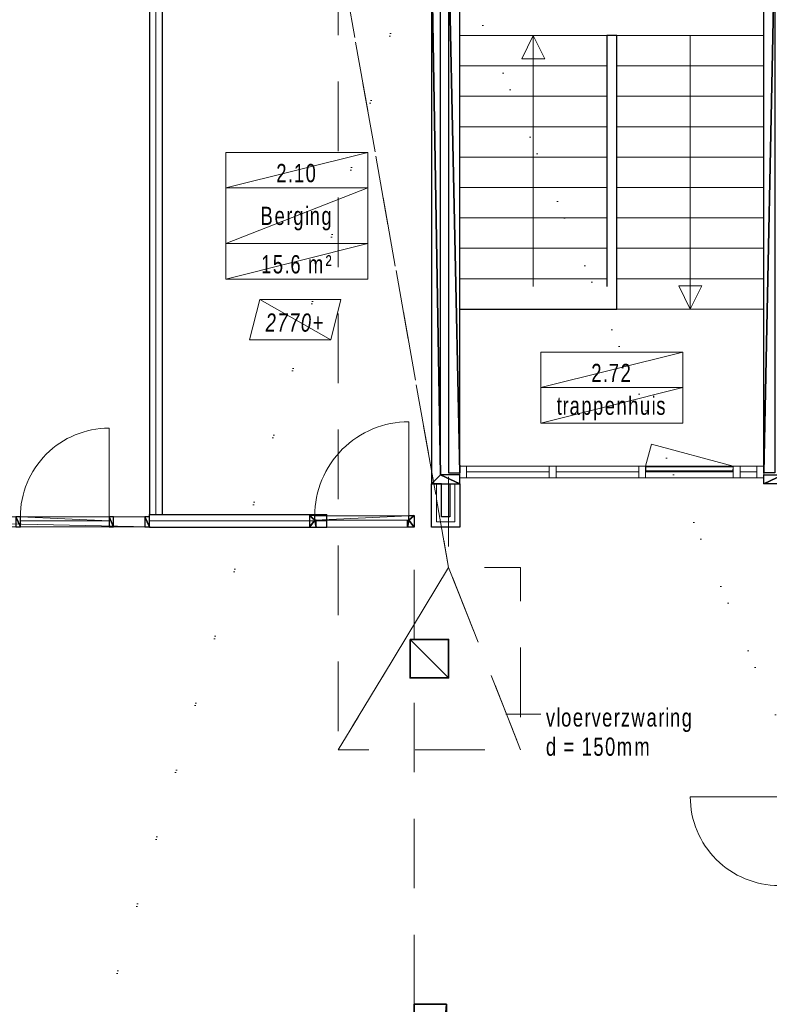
# Model space of a CAD drawing. Header units: millimetres. Extents: x -437 to 139813, y -473 to 90544.
# Tile 127 of 149: x 45269 to 52668, y 74934 to 84650. Entities that reach past the tile are written whole.
import ezdxf

# ---------------------------------------------------------------- set-up
doc = ezdxf.new("R2010")
doc.units = ezdxf.units.MM
doc.linetypes.add('DGN Style 1', pattern=[688.000884, 1.14476, -686.856124])
doc.linetypes.add('DGN Style 2', pattern=[1144.760206, 686.856124, -457.904082])
for name, color, linetype, lineweight in [('010 Maatvoering', 253, 'Continuous', 13), ('059 Kader (tekening)', 253, 'Continuous', 13), ('19012-DO-laag 02 - 004 Ruimtenummers', 253, 'Continuous', 13), ('19012-DO-laag 02 - 004a ruimtenr+plafond hoogte', 253, 'Continuous', 13), ('19012-DO-laag 02 - 004b ruimtenr + m²', 253, 'Continuous', 13), ('19012-DO-laag 02 - 032 Ramen - Deuren binnen', 253, 'Continuous', 13), ('19012-DO-laag 02 - 045 Plafondafwerking', 253, 'Continuous', 13)]:
    doc.layers.add(name, color=color, linetype=linetype, lineweight=lineweight)
doc.layers.add('Xref', color=253, linetype='Continuous')
doc.styles.add('Arial 1.8 mm', font='arial.ttf', dxfattribs={"width": 0.722222, "height": 1.8})
doc.styles.add('Style-Arial', font='arial.ttf')
doc.linetypes.add('isolatie(deken)', pattern='A,-0.5,[24,dgnlstyle-ags_linetypes_v8.shx,S=0.009524,R=0,X=0,Y=0],-0.5', length=1)
doc.dimstyles.new('Arial 2.5', dxfattribs={"dimscale": 100, "dimtxt": 2.5, "dimasz": 2.5, "dimexe": 1.5, "dimexo": 0.0625, "dimgap": 1.25, "dimtad": 1, "dimdec": 0, "dimzin": 11, "dimdsep": 46, "dimtxsty": 'Style-Arial', "dimblk": 'b1_1.0', "dimcen": 0.09, "dimclrd": 256, "dimclrt": 256, "dimadec": 4, "dimazin": 3, "dimtfac": 1, "dimtdec": 0, "dimtofl": 0, "dimtmove": 0, "dimatfit": 1, "dimldrblk": 'b1_1.0', "dimfxl": 1.5, "dimfxlon": 1, "dimfrac": 2, "dimtolj": 1, "dimtzin": 11, "dimlwd": 13, "dimarcsym": 0})

# ---------------------------------------------------------------- blocks, each defined once
blk = doc.blocks.new('AE1')
at = {"layer": '059 Kader (tekening)', "color": 12, "linetype": 'Continuous', "lineweight": 13}
mesh = blk.add_polyface(dxfattribs=at)
corners = [(0, 0), (1399, 0), (1399, 841), (0, 841)]
mesh.append_faces([[corners[k] for k in face] for face in [(3, 1, 2)]], dxfattribs={"vtx0": -1, "color": 12})
mesh.append_faces([[corners[k] for k in face] for face in [(3, 0, 1)]], dxfattribs={"vtx2": -1, "color": 12})
at = {"layer": '059 Kader (tekening)', "color": 12, "linetype": 'Continuous', "lineweight": 35}
mesh = blk.add_polyface(dxfattribs=at)
corners = [(10, 10), (1389, 10), (1389, 831), (10, 831)]
mesh.append_faces([[corners[k] for k in face] for face in [(0, 2, 3)]], dxfattribs={"vtx0": -1, "color": 12})
mesh.append_faces([[corners[k] for k in face] for face in [(1, 2, 0)]], dxfattribs={"vtx1": -1, "color": 12})
blk = doc.blocks.new('*U87')
at = {"layer": '19012-DO-laag 02 - 032 Ramen - Deuren binnen', "flags": 128}
blk.add_lwpolyline([(1968.8, -387.45), (1968.8, 487.55, 0.4142136), (1093.8, -387.45)], format="xyb", dxfattribs=at)
at = {"layer": '19012-DO-laag 02 - 032 Ramen - Deuren binnen', "linetype": 'Continuous', "lineweight": 25}
mesh = blk.add_polyface(dxfattribs=at)
corners = [(-2368.7, -487.45), (-2323.7, -487.45), (-2323.7, -387.45), (-2368.7, -387.45)]
mesh.append_faces([[corners[k] for k in face] for face in [(3, 1, 2)]], dxfattribs={"vtx0": -1})
mesh.append_faces([[corners[k] for k in face] for face in [(3, 0, 1)]], dxfattribs={"vtx2": -1})
at = {"layer": '19012-DO-laag 02 - 032 Ramen - Deuren binnen'}
mesh = blk.add_polyface(dxfattribs=at)
corners = [(-2368.7, -487.45), (2368.8, -487.45), (2368.8, -387.45), (-2368.7, -387.45)]
mesh.append_faces([[corners[k] for k in face] for face in [(3, 1, 2)]], dxfattribs={"vtx0": -1})
mesh.append_faces([[corners[k] for k in face] for face in [(3, 0, 1)]], dxfattribs={"vtx2": -1})
at = {"layer": '19012-DO-laag 02 - 032 Ramen - Deuren binnen', "lineweight": 25}
mesh = blk.add_polyface(dxfattribs=at)
corners = [(-1631.2, -487.45), (-1606.2, -487.45), (-1606.2, -387.45), (-1631.2, -387.45)]
mesh.append_faces([[corners[k] for k in face] for face in [(3, 1, 2)]], dxfattribs={"vtx0": -1})
mesh.append_faces([[corners[k] for k in face] for face in [(3, 0, 1)]], dxfattribs={"vtx2": -1})
mesh = blk.add_polyface(dxfattribs=at)
corners = [(-731.2, -487.45), (-706.2, -487.45), (-706.2, -387.45), (-731.2, -387.45)]
mesh.append_faces([[corners[k] for k in face] for face in [(3, 1, 2)]], dxfattribs={"vtx0": -1})
mesh.append_faces([[corners[k] for k in face] for face in [(3, 0, 1)]], dxfattribs={"vtx2": -1})
mesh = blk.add_polyface(dxfattribs=at)
corners = [(168.8, -487.45), (193.8, -487.45), (193.8, -387.45), (168.8, -387.45)]
mesh.append_faces([[corners[k] for k in face] for face in [(3, 1, 2)]], dxfattribs={"vtx0": -1})
mesh.append_faces([[corners[k] for k in face] for face in [(3, 0, 1)]], dxfattribs={"vtx2": -1})
at = {"layer": '19012-DO-laag 02 - 032 Ramen - Deuren binnen', "linetype": 'Continuous', "lineweight": 25}
mesh = blk.add_polyface(dxfattribs=at)
corners = [(1048.8, -487.45), (1093.8, -487.45), (1093.8, -387.45), (1048.8, -387.45)]
mesh.append_faces([[corners[k] for k in face] for face in [(3, 1, 2)]], dxfattribs={"vtx0": -1})
mesh.append_faces([[corners[k] for k in face] for face in [(3, 0, 1)]], dxfattribs={"vtx2": -1})
at = {"layer": '19012-DO-laag 02 - 032 Ramen - Deuren binnen'}
mesh = blk.add_polyface(dxfattribs=at)
corners = [(1093.8, -427.45), (1968.8, -427.45), (1968.8, -387.45), (1093.8, -387.45)]
mesh.append_faces([[corners[k] for k in face] for face in [(3, 1, 2)]], dxfattribs={"vtx0": -1})
mesh.append_faces([[corners[k] for k in face] for face in [(3, 0, 1)]], dxfattribs={"vtx2": -1})
at = {"layer": '19012-DO-laag 02 - 032 Ramen - Deuren binnen', "linetype": 'Continuous', "lineweight": 25}
mesh = blk.add_polyface(dxfattribs=at)
corners = [(1968.8, -487.45), (2013.8, -487.45), (2013.8, -387.45), (1968.8, -387.45)]
mesh.append_faces([[corners[k] for k in face] for face in [(3, 1, 2)]], dxfattribs={"vtx0": -1})
mesh.append_faces([[corners[k] for k in face] for face in [(3, 0, 1)]], dxfattribs={"vtx2": -1})
mesh = blk.add_polyface(dxfattribs=at)
corners = [(2323.8, -487.45), (2368.8, -487.45), (2368.8, -387.45), (2323.8, -387.45)]
mesh.append_faces([[corners[k] for k in face] for face in [(3, 1, 2)]], dxfattribs={"vtx0": -1})
mesh.append_faces([[corners[k] for k in face] for face in [(3, 0, 1)]], dxfattribs={"vtx2": -1})
blk = doc.blocks.new('ho-bi-ko-930')
at = {"layer": '19012-DO-laag 02 - 032 Ramen - Deuren binnen', "color": 143, "linetype": 'Continuous', "lineweight": 13}
blk.add_line((67, -114), (967, -114), dxfattribs=at)
at = {"layer": '19012-DO-laag 02 - 032 Ramen - Deuren binnen', "color": 143, "linetype": 'Continuous', "lineweight": 13, "extrusion": (0, 0, -1), "flags": 128}
blk.add_lwpolyline([(-52, -5), (-52, 925, 0.414214), (-982, -5)], format="xyb", dxfattribs=at)
at = {"layer": '19012-DO-laag 02 - 032 Ramen - Deuren binnen', "color": 143, "linetype": 'Continuous', "lineweight": 25}
mesh = blk.add_polyface(dxfattribs=at)
corners = [(0, 0), (0, -114), (67, -114), (67, -45), (52, -45), (52, 0)]
mesh.append_faces([[corners[k] for k in face] for face in [(0, 4, 5)]], dxfattribs={"vtx0": -1, "color": 143})
mesh.append_faces([[corners[k] for k in face] for face in [(2, 4, 1), (1, 4, 0)]], dxfattribs={"vtx0": -1, "vtx1": -1, "color": 143})
mesh.append_faces([[corners[k] for k in face] for face in [(3, 4, 2)]], dxfattribs={"vtx1": -1, "color": 143})
mesh = blk.add_polyface(dxfattribs=at)
corners = [(1034, 0), (1034, -114), (967, -114), (967, -45), (982, -45), (982, 0)]
mesh.append_faces([[corners[k] for k in face] for face in [(0, 4, 5)]], dxfattribs={"vtx0": -1, "color": 143})
mesh.append_faces([[corners[k] for k in face] for face in [(2, 4, 1), (1, 4, 0)]], dxfattribs={"vtx0": -1, "vtx1": -1, "color": 143})
mesh.append_faces([[corners[k] for k in face] for face in [(3, 4, 2)]], dxfattribs={"vtx1": -1, "color": 143})
at = {"layer": '19012-DO-laag 02 - 032 Ramen - Deuren binnen', "color": 143, "linetype": 'Continuous', "lineweight": 13}
mesh = blk.add_polyface(dxfattribs=at)
corners = [(52, -45), (982, -45), (982, -5), (52, -5)]
mesh.append_faces([[corners[k] for k in face] for face in [(3, 1, 2)]], dxfattribs={"vtx0": -1, "color": 143})
mesh.append_faces([[corners[k] for k in face] for face in [(3, 0, 1)]], dxfattribs={"vtx2": -1, "color": 143})
blk = doc.blocks.new('*U95')
at = {"layer": '19012-DO-laag 02 - 032 Ramen - Deuren binnen', "flags": 128}
blk.add_lwpolyline([(387.55, 3162.55, -0.4142136), (-487.45, 4037.55), (387.55, 4037.55)], format="xyb", dxfattribs=at)
at = {"layer": '19012-DO-laag 02 - 032 Ramen - Deuren binnen'}
mesh = blk.add_polyface(dxfattribs=at)
corners = [(487.55, -4629.95), (387.55, -4629.95), (387.55, 4630.05), (487.55, 4630.05)]
mesh.append_faces([[corners[k] for k in face] for face in [(3, 1, 2)]], dxfattribs={"vtx0": -1})
mesh.append_faces([[corners[k] for k in face] for face in [(3, 0, 1)]], dxfattribs={"vtx2": -1})
at = {"layer": '19012-DO-laag 02 - 032 Ramen - Deuren binnen', "lineweight": 25}
mesh = blk.add_polyface(dxfattribs=at)
corners = [(387.55, 4630.05), (487.55, 4630.05), (487.55, 4585.05), (387.55, 4585.05)]
mesh.append_faces([[corners[k] for k in face] for face in [(3, 1, 2)]], dxfattribs={"vtx0": -1})
mesh.append_faces([[corners[k] for k in face] for face in [(3, 0, 1)]], dxfattribs={"vtx2": -1})
mesh = blk.add_polyface(dxfattribs=at)
corners = [(387.55, 4082.55), (487.55, 4082.55), (487.55, 4037.55), (387.55, 4037.55)]
mesh.append_faces([[corners[k] for k in face] for face in [(3, 1, 2)]], dxfattribs={"vtx0": -1})
mesh.append_faces([[corners[k] for k in face] for face in [(3, 0, 1)]], dxfattribs={"vtx2": -1})
at = {"layer": '19012-DO-laag 02 - 032 Ramen - Deuren binnen'}
mesh = blk.add_polyface(dxfattribs=at)
corners = [(387.55, 3162.55), (427.55, 3162.55), (427.55, 4037.55), (387.55, 4037.55)]
mesh.append_faces([[corners[k] for k in face] for face in [(3, 1, 2)]], dxfattribs={"vtx0": -1})
mesh.append_faces([[corners[k] for k in face] for face in [(3, 0, 1)]], dxfattribs={"vtx2": -1})
at = {"layer": '19012-DO-laag 02 - 032 Ramen - Deuren binnen', "lineweight": 25}
mesh = blk.add_polyface(dxfattribs=at)
corners = [(387.55, 3162.55), (487.55, 3162.55), (487.55, 3117.55), (387.55, 3117.55)]
mesh.append_faces([[corners[k] for k in face] for face in [(3, 1, 2)]], dxfattribs={"vtx0": -1})
mesh.append_faces([[corners[k] for k in face] for face in [(3, 0, 1)]], dxfattribs={"vtx2": -1})
mesh = blk.add_polyface(dxfattribs=at)
corners = [(387.55, 2237.55), (487.55, 2237.55), (487.55, 2262.55), (387.55, 2262.55)]
mesh.append_faces([[corners[k] for k in face] for face in [(3, 1, 2)]], dxfattribs={"vtx0": -1})
mesh.append_faces([[corners[k] for k in face] for face in [(3, 0, 1)]], dxfattribs={"vtx2": -1})
mesh = blk.add_polyface(dxfattribs=at)
corners = [(387.55, 1337.55), (487.55, 1337.55), (487.55, 1362.55), (387.55, 1362.55)]
mesh.append_faces([[corners[k] for k in face] for face in [(3, 1, 2)]], dxfattribs={"vtx0": -1})
mesh.append_faces([[corners[k] for k in face] for face in [(3, 0, 1)]], dxfattribs={"vtx2": -1})
mesh = blk.add_polyface(dxfattribs=at)
corners = [(387.55, 437.55), (487.55, 437.55), (487.55, 462.55), (387.55, 462.55)]
mesh.append_faces([[corners[k] for k in face] for face in [(3, 1, 2)]], dxfattribs={"vtx0": -1})
mesh.append_faces([[corners[k] for k in face] for face in [(3, 0, 1)]], dxfattribs={"vtx2": -1})
mesh = blk.add_polyface(dxfattribs=at)
corners = [(387.55, -462.45), (487.55, -462.45), (487.55, -437.45), (387.55, -437.45)]
mesh.append_faces([[corners[k] for k in face] for face in [(3, 1, 2)]], dxfattribs={"vtx0": -1})
mesh.append_faces([[corners[k] for k in face] for face in [(3, 0, 1)]], dxfattribs={"vtx2": -1})
mesh = blk.add_polyface(dxfattribs=at)
corners = [(387.55, -1362.45), (487.55, -1362.45), (487.55, -1337.45), (387.55, -1337.45)]
mesh.append_faces([[corners[k] for k in face] for face in [(3, 1, 2)]], dxfattribs={"vtx0": -1})
mesh.append_faces([[corners[k] for k in face] for face in [(3, 0, 1)]], dxfattribs={"vtx2": -1})
mesh = blk.add_polyface(dxfattribs=at)
corners = [(387.55, -2262.45), (487.55, -2262.45), (487.55, -2237.45), (387.55, -2237.45)]
mesh.append_faces([[corners[k] for k in face] for face in [(3, 1, 2)]], dxfattribs={"vtx0": -1})
mesh.append_faces([[corners[k] for k in face] for face in [(3, 0, 1)]], dxfattribs={"vtx2": -1})
mesh = blk.add_polyface(dxfattribs=at)
corners = [(387.55, -3162.45), (487.55, -3162.45), (487.55, -3137.45), (387.55, -3137.45)]
mesh.append_faces([[corners[k] for k in face] for face in [(3, 1, 2)]], dxfattribs={"vtx0": -1})
mesh.append_faces([[corners[k] for k in face] for face in [(3, 0, 1)]], dxfattribs={"vtx2": -1})
mesh = blk.add_polyface(dxfattribs=at)
corners = [(387.55, -4062.45), (487.55, -4062.45), (487.55, -4037.45), (387.55, -4037.45)]
mesh.append_faces([[corners[k] for k in face] for face in [(3, 1, 2)]], dxfattribs={"vtx0": -1})
mesh.append_faces([[corners[k] for k in face] for face in [(3, 0, 1)]], dxfattribs={"vtx2": -1})
mesh = blk.add_polyface(dxfattribs=at)
corners = [(387.55, -4629.95), (487.55, -4629.95), (487.55, -4584.95), (387.55, -4584.95)]
mesh.append_faces([[corners[k] for k in face] for face in [(3, 1, 2)]], dxfattribs={"vtx0": -1})
mesh.append_faces([[corners[k] for k in face] for face in [(3, 0, 1)]], dxfattribs={"vtx2": -1})
blk = doc.blocks.new('ruimtenr 03_5')
at = {"layer": '19012-DO-laag 02 - 004 Ruimtenummers', "linetype": 'Continuous', "lineweight": 13, "char_height": 1.8, "attachment_point": 5, "style": 'Arial 1.8 mm'}
for s, insert, line_spacing_factor in [('\\H1x;\\W0.722222;\\T1.145;2.10', (7, -2.05), 0.6), ('\\H1x;\\W0.722222;\\T1.145;Berging', (7, -6.53), 0.78)]:
    blk.add_mtext(s, dxfattribs=dict(at, insert=insert, line_spacing_factor=line_spacing_factor))
at = {"layer": '19012-DO-laag 02 - 004a ruimtenr+plafond hoogte', "linetype": 'Continuous', "lineweight": 13, "insert": (7, -11.05), "char_height": 1.8, "attachment_point": 5, "line_spacing_factor": 0.6, "style": 'Arial 1.8 mm'}
blk.add_mtext('\\H1x;\\W0.722222;\\T1.145;15.6 m²', dxfattribs=at)
at = {"layer": '19012-DO-laag 02 - 004 Ruimtenummers', "linetype": 'Continuous', "lineweight": 13}
mesh = blk.add_polyface(dxfattribs=at)
corners = [(0, 0), (14, 0), (14, -3.5), (0, -3.5)]
mesh.append_faces([[corners[k] for k in face] for face in [(3, 1, 2)]], dxfattribs={"vtx0": -1})
mesh.append_faces([[corners[k] for k in face] for face in [(3, 0, 1)]], dxfattribs={"vtx2": -1})
mesh = blk.add_polyface(dxfattribs=at)
corners = [(0, -3.5), (14, -3.5), (14, -9), (0, -9)]
mesh.append_faces([[corners[k] for k in face] for face in [(3, 1, 2)]], dxfattribs={"vtx0": -1})
mesh.append_faces([[corners[k] for k in face] for face in [(3, 0, 1)]], dxfattribs={"vtx2": -1})
at = {"layer": '19012-DO-laag 02 - 004a ruimtenr+plafond hoogte', "linetype": 'Continuous', "lineweight": 13}
mesh = blk.add_polyface(dxfattribs=at)
corners = [(0, -9), (14, -9), (14, -12.5), (0, -12.5)]
mesh.append_faces([[corners[k] for k in face] for face in [(3, 1, 2)]], dxfattribs={"vtx0": -1})
mesh.append_faces([[corners[k] for k in face] for face in [(3, 0, 1)]], dxfattribs={"vtx2": -1})
blk = doc.blocks.new('ruimtenr 04_7')
at = {"layer": '19012-DO-laag 02 - 004 Ruimtenummers', "linetype": 'Continuous', "lineweight": 13, "insert": (7, -2.05), "char_height": 1.8, "attachment_point": 5, "line_spacing_factor": 0.6, "style": 'Arial 1.8 mm'}
blk.add_mtext('\\H1x;\\W0.722222;\\T1.145;2.72', dxfattribs=at)
at = {"layer": '19012-DO-laag 02 - 004b ruimtenr + m²', "linetype": 'Continuous', "lineweight": 13, "insert": (7, -5.55), "char_height": 1.8, "attachment_point": 5, "line_spacing_factor": 0.6, "style": 'Arial 1.8 mm'}
blk.add_mtext('\\H1x;\\W0.722222;\\T1.145;trappenhuis', dxfattribs=at)
at = {"layer": '19012-DO-laag 02 - 004 Ruimtenummers', "linetype": 'Continuous', "lineweight": 13}
mesh = blk.add_polyface(dxfattribs=at)
corners = [(0, 0), (14, 0), (14, -3.5), (0, -3.5)]
mesh.append_faces([[corners[k] for k in face] for face in [(3, 1, 2)]], dxfattribs={"vtx0": -1})
mesh.append_faces([[corners[k] for k in face] for face in [(3, 0, 1)]], dxfattribs={"vtx2": -1})
at = {"layer": '19012-DO-laag 02 - 004b ruimtenr + m²', "linetype": 'Continuous', "lineweight": 13}
mesh = blk.add_polyface(dxfattribs=at)
corners = [(0, -3.5), (14, -3.5), (14, -7), (0, -7)]
mesh.append_faces([[corners[k] for k in face] for face in [(3, 1, 2)]], dxfattribs={"vtx0": -1})
mesh.append_faces([[corners[k] for k in face] for face in [(3, 0, 1)]], dxfattribs={"vtx2": -1})
blk = doc.blocks.new('b1_1.0')
at = {"layer": '010 Maatvoering'}
h = blk.add_hatch(color=256, dxfattribs=at)
edge = h.paths.add_edge_path()
edge.add_arc((0, 0), 0.111, 0, 360)
blk.add_line((0, 0), (-1, 0))
for p, q in [((0, 0.5), (0, -0.5)), ((0.5, 0), (-0.5, 0))]:
    blk.add_line(p, q, dxfattribs=at)
blk.add_circle((0, 0), 0.111, dxfattribs=at)
blk = doc.blocks.new('*D187')
at = {"layer": 'Defpoints', "color": 0, "linetype": 'Continuous', "transparency": 16777216}
for p in [(38501.2, 81944.2), (38963, 78344.2), (46699.9, 78344.2)]:
    blk.add_point(p, dxfattribs=at)
at = {"layer": 'Xref', "color": 0, "linetype": 'Continuous', "lineweight": -2, "transparency": 16777216}
for p, q in [((38813, 81944.2), (39113, 81944.2)), ((39113, 78344.2), (38813, 78344.2))]:
    blk.add_line(p, q, dxfattribs=at)
at = {"layer": 'Xref', "linetype": 'Continuous', "lineweight": 13, "transparency": 16777216}
blk.add_line((38963, 81694.2), (38963, 78594.2), dxfattribs=at)
at = {"layer": 'Xref', "linetype": 'Continuous', "lineweight": 13, "transparency": 16777216, "xscale": 250, "yscale": 250, "zscale": 250}
for p, rotation in [((38963, 81944.2), 90), ((38963, 78344.2), 270)]:
    blk.add_blockref('b1_1.0', p, dxfattribs=dict(at, rotation=rotation))
at = {"layer": 'Xref', "linetype": 'Continuous', "lineweight": 13, "transparency": 16777216, "insert": (38710.3, 80144.2), "char_height": 250, "attachment_point": 5, "rotation": 90, "style": 'Style-Arial'}
blk.add_mtext('\\A1;\\H1x;\\W0.72;3600', dxfattribs=at)
blk = doc.blocks.new('*U159')
at = {"layer": '19012-DO-laag 02 - 045 Plafondafwerking', "insert": (0, -30), "char_height": 180, "attachment_point": 5, "line_spacing_factor": 0.6, "style": 'Arial 1.8 mm'}
blk.add_mtext('\\fArial|b0|i1|c00|p39;\\H1x;\\W0.722222;\\T1.145;2770+', dxfattribs=at)
at = {"layer": '19012-DO-laag 02 - 045 Plafondafwerking'}
mesh = blk.add_polyface(dxfattribs=at)
corners = [(-450, -200), (350, -200), (450, 200), (-350, 200)]
mesh.append_faces([[corners[k] for k in face] for face in [(3, 1, 2)]], dxfattribs={"vtx0": -1})
mesh.append_faces([[corners[k] for k in face] for face in [(3, 0, 1)]], dxfattribs={"vtx2": -1})

msp = doc.modelspace()

# ---------------------------------------------------------------- linework, layer by layer
at = {"layer": 'Xref', "linetype": 'Continuous', "lineweight": 13}
for p, q in [((49613.1, 84494.2), (51063.1, 84494.2)), ((50338.1, 84494.2), (50338.1, 82018.7)), ((51163.1, 84494.2), (52613.1, 84494.2)), ((51888.1, 84494.2), (51888.1, 81794.2)), ((49613.1, 84194.2), (51063.1, 84194.2)), ((51163.1, 84194.2), (52613.1, 84194.2)), ((49613.1, 83894.2), (51063.1, 83894.2)), ((51163.1, 83894.2), (52613.1, 83894.2)), ((49613.1, 83594.2), (51063.1, 83594.2)), ((51163.1, 83594.2), (52613.1, 83594.2)), ((49613.1, 83294.2), (51063.1, 83294.2)), ((51163.1, 83294.2), (52613.1, 83294.2)), ((49613.1, 82994.2), (51063.1, 82994.2)), ((51163.1, 82994.2), (52613.1, 82994.2)), ((49613.1, 82694.2), (51063.1, 82694.2)), ((51163.1, 82694.2), (52613.1, 82694.2)), ((49613.1, 82394.2), (51063.1, 82394.2)), ((51163.1, 82394.2), (52613.1, 82394.2)), ((49613.1, 82094.2), (51063.1, 82094.2)), ((51163.1, 82094.2), (52613.1, 82094.2)), ((51163.1, 81794.2), (52613.1, 81794.2)), ((51504.6, 80460.8), (51446.6, 80244.2)), ((52312.9, 80244.2), (51504.6, 80460.8)), ((50496.4, 80244.2), (49680.1, 80244.2)), ((50496.4, 80187.2), (49680.1, 80187.2)), ((51379.6, 80244.2), (50563.4, 80244.2)), ((51379.6, 80187.2), (50563.4, 80187.2)), ((52312.9, 80244.2), (51446.6, 80244.2)), ((52312.9, 80187.2), (51446.6, 80187.2)), ((51450.6, 80199.2), (51448.6, 80239.2)), ((51448.6, 80239.2), (52310.9, 80239.2)), ((52308.9, 80199.2), (51450.6, 80199.2)), ((52310.9, 80239.2), (52308.9, 80199.2)), ((52546.1, 80244.2), (52379.9, 80244.2)), ((52546.1, 80187.2), (52379.9, 80187.2)), ((52546.1, 80187.2), (52379.9, 80187.2)), ((50496.4, 80130.2), (49680.1, 80130.2)), ((51379.6, 80130.2), (50563.4, 80130.2)), ((52312.9, 80130.2), (51446.6, 80130.2)), ((52546.1, 80130.2), (52379.9, 80130.2)), ((50413.7, 77796.9), (50067.6, 77796.9))]:
    msp.add_line(p, q, dxfattribs=at)
at = {"layer": 'Xref', "linetype": 'Continuous', "lineweight": 25}
for p, q in [((49433.1, 80070.2), (49333.1, 80070.2)), ((49513.1, 80070.2), (49613.1, 80070.2)), ((46550.5, 79769.2), (46675.5, 79769.2)), ((46550.5, 79644.2), (46550.5, 79769.2)), ((48299.1, 79644.2), (48299.1, 79769.2))]:
    msp.add_line(p, q, dxfattribs=at)
at = {"layer": 'Xref', "linetype": 'Continuous', "lineweight": 25, "flags": 128}
for points in [[(46550.5, 85674.2), (46550.5, 79769.2)], [(46675.5, 85674.2), (46675.5, 79769.2)], [(49613.1, 81794.2), (51163.1, 81794.2), (51163.1, 84494.2), (51063.1, 84494.2), (51063.1, 82018.7)], [(49613.1, 80070.2), (49613.1, 79644.2), (49333.1, 79644.2), (49333.1, 80070.2)], [(49513.1, 80070.2), (49513.1, 79744.2), (49433.1, 79744.2), (49433.1, 80070.2)], [(46550.5, 79769.2), (48299.1, 79769.2)], [(46550.5, 79644.2), (48299.1, 79644.2)]]:
    msp.add_lwpolyline(points, dxfattribs=at)
at = {"layer": 'Xref', "linetype": 'isolatie(deken)', "lineweight": 13, "ltscale": 125, "flags": 128}
for points in [[(46613, 85674.2), (46613, 79769.2)], [(46550.5, 79706.7), (48299.1, 79706.7)]]:
    msp.add_lwpolyline(points, dxfattribs=at)
at = {"layer": 'Xref', "linetype": 'Continuous', "lineweight": 13, "flags": 128}
for points in [[(50338.1, 84494.2), (50223.7, 84264.7), (50338.1, 84264.7)], [(50338.1, 84494.2), (50452.5, 84264.7), (50338.1, 84264.7)], [(51888.1, 81794.2), (51773.7, 82023.8), (51888.1, 82023.8)], [(51888.1, 81794.2), (52002.5, 82023.8), (51888.1, 82023.8)], [(49680.1, 80244.2), (49680.1, 80130.2), (49613.1, 80130.2), (49613.1, 80244.2), (49680.1, 80244.2)], [(50496.4, 80244.2), (50496.4, 80130.2), (50563.4, 80130.2), (50563.4, 80244.2), (50496.4, 80244.2)], [(51379.6, 80244.2), (51379.6, 80130.2), (51446.6, 80130.2), (51446.6, 80244.2), (51379.6, 80244.2)], [(52312.9, 80244.2), (52312.9, 80130.2), (52379.9, 80130.2), (52379.9, 80244.2), (52312.9, 80244.2)], [(52546.1, 80244.2), (52546.1, 80130.2), (52613.1, 80130.2), (52613.1, 80244.2), (52546.1, 80244.2)]]:
    msp.add_lwpolyline(points, dxfattribs=at)
at = {"layer": 'Xref', "linetype": 'isolatie(deken)', "lineweight": 13, "ltscale": 100, "flags": 128}
msp.add_lwpolyline([(49563.1, 80070.2), (49563.1, 79694.2), (49383.1, 79694.2), (49383.1, 80070.2)], dxfattribs=at)
at = {"layer": 'Xref', "linetype": 'DGN Style 2', "lineweight": 13, "flags": 128}
for points in [[(49163, 78534.2), (49163, 79644.2)], [(49163, 74934.2), (49163, 78154.2)]]:
    msp.add_lwpolyline(points, dxfattribs=at)

# ---------------------------------------------------------------- block references
at = {"layer": 'Xref', "linetype": 'Continuous', "lineweight": 35, "xscale": 100, "yscale": 100, "zscale": 100}
msp.add_blockref('AE1', (-87, 6444.2), dxfattribs=at)
at = {"layer": 'Xref', "linetype": 'Continuous', "lineweight": 13, "xscale": 100, "yscale": 100, "zscale": 100}
for name, p in [('ruimtenr 03_5', (47304.3, 83340.5)), ('ruimtenr 04_7', (50413.1, 81369.2))]:
    msp.add_blockref(name, p, dxfattribs=at)
at = {"layer": 'Xref'}
msp.add_blockref('*U159', (47988.4, 81690.5), dxfattribs=at)
at = {"layer": 'Xref', "linetype": 'Continuous', "lineweight": 25, "extrusion": (0, 0, -1)}
msp.add_blockref('ho-bi-ko-930', (-49163, 79758.2), dxfattribs=at)
at = {"layer": 'Xref', "linetype": 'Continuous', "lineweight": 25}
msp.add_blockref('*U87', (44181.7, 80131.7), dxfattribs=at)
at = {"layer": 'Xref', "lineweight": 25}
msp.add_blockref('*U95', (52375.4, 72944.2), dxfattribs=at)

# ---------------------------------------------------------------- texts
at = {"layer": 'Xref', "linetype": 'Continuous', "lineweight": 13, "insert": (50463, 77384.2), "char_height": 180, "attachment_point": 7, "line_spacing_factor": 0.96, "style": 'Arial 1.8 mm'}
msp.add_mtext('\\H1x;\\W0.722222;\\T1.145;vloerverzwaring\\Pd = 150mm', dxfattribs=at)

# ---------------------------------------------------------------- dimensions: what is measured, and where the dimension line sits
at = {"layer": 'Xref', "linetype": 'Continuous', "lineweight": 13}
dim = msp.add_linear_dim(base=(38963, 78344.2), p1=(38501.2, 81944.2), p2=(46699.9, 78344.2), angle=270, text='\\H1x;\\W0.72;<>', dimstyle='Arial 2.5', dxfattribs=at)
dim.commit()
dim.dimension.update_dxf_attribs({"geometry": '*D187', "text_midpoint": (38710.3, 80144.2)})

# ---------------------------------------------------------------- meshes
at = {"layer": 'Xref', "linetype": 'DGN Style 1', "lineweight": 13}
mesh = msp.add_polyface(dxfattribs=at)
corners = [(52913, 85844.2), (67613, 85844.2), (67613, 60044.2), (60263, 60044.2), (41813, 60044.2), (41813, 85844.2), (49313, 85844.2), (49313, 85834.2), (52913, 85834.2)]
mesh.append_faces([[corners[k] for k in face] for face in [(3, 1, 2), (1, 8, 0), (7, 5, 6)]], dxfattribs={"vtx0": -1})
mesh.append_faces([[corners[k] for k in face] for face in [(8, 3, 7), (4, 7, 3)]], dxfattribs={"vtx0": -1, "vtx1": -1})
mesh.append_faces([[corners[k] for k in face] for face in [(3, 8, 1)]], dxfattribs={"vtx0": -1, "vtx1": -1, "vtx2": -1})
mesh.append_faces([[corners[k] for k in face] for face in [(7, 4, 5)]], dxfattribs={"vtx0": -1, "vtx2": -1})
at = {"layer": 'Xref', "linetype": 'Continuous', "lineweight": 25}
mesh = msp.add_polyface(dxfattribs=at)
corners = [(49613.1, 80180.2), (49613.1, 85544.2), (49463.1, 85544.2), (49463.1, 85444.2), (49503.1, 85444.2), (49503.1, 80180.2)]
mesh.append_faces([[corners[k] for k in face] for face in [(0, 4, 5)]], dxfattribs={"vtx0": -1})
mesh.append_faces([[corners[k] for k in face] for face in [(2, 4, 1), (1, 4, 0)]], dxfattribs={"vtx0": -1, "vtx1": -1})
mesh.append_faces([[corners[k] for k in face] for face in [(3, 4, 2)]], dxfattribs={"vtx1": -1})
mesh = msp.add_polyface(dxfattribs=at)
corners = [(52613.1, 80180.2), (52613.1, 85544.2), (52763.1, 85544.2), (52763.1, 85444.2), (52723.1, 85444.2), (52723.1, 80180.2)]
mesh.append_faces([[corners[k] for k in face] for face in [(0, 4, 5)]], dxfattribs={"vtx0": -1})
mesh.append_faces([[corners[k] for k in face] for face in [(2, 4, 1), (1, 4, 0)]], dxfattribs={"vtx0": -1, "vtx1": -1})
mesh.append_faces([[corners[k] for k in face] for face in [(3, 4, 2)]], dxfattribs={"vtx1": -1})
at = {"layer": 'Xref', "linetype": 'DGN Style 2', "lineweight": 13}
mesh = msp.add_polyface(dxfattribs=at)
corners = [(50213, 79244.2), (50213, 77444.2), (48413, 77444.2), (48413, 85394.2), (49503, 85394.2), (49503, 79244.2)]
mesh.append_faces([[corners[k] for k in face] for face in [(1, 5, 0), (5, 3, 4)]], dxfattribs={"vtx0": -1})
mesh.append_faces([[corners[k] for k in face] for face in [(5, 2, 3), (5, 1, 2)]], dxfattribs={"vtx0": -1, "vtx2": -1})
at = {"layer": 'Xref', "linetype": 'Continuous', "lineweight": 25}
mesh = msp.add_polyface(dxfattribs=at)
corners = [(49423.1, 80160.2), (49423.1, 85394.2), (49333.1, 85394.2), (49333.1, 80070.2), (49613.1, 80070.2), (49613.1, 80160.2)]
mesh.append_faces([[corners[k] for k in face] for face in [(2, 0, 1), (0, 4, 5)]], dxfattribs={"vtx0": -1})
mesh.append_faces([[corners[k] for k in face] for face in [(3, 0, 2)]], dxfattribs={"vtx0": -1, "vtx1": -1})
mesh.append_faces([[corners[k] for k in face] for face in [(0, 3, 4)]], dxfattribs={"vtx0": -1, "vtx2": -1})
mesh = msp.add_polyface(dxfattribs=at)
corners = [(52803.1, 80160.2), (52803.1, 85394.2), (52893.1, 85394.2), (52893.1, 80070.2), (52613.1, 80070.2), (52613.1, 80160.2)]
mesh.append_faces([[corners[k] for k in face] for face in [(2, 0, 1), (0, 4, 5)]], dxfattribs={"vtx0": -1})
mesh.append_faces([[corners[k] for k in face] for face in [(3, 0, 2)]], dxfattribs={"vtx0": -1, "vtx1": -1})
mesh.append_faces([[corners[k] for k in face] for face in [(0, 3, 4)]], dxfattribs={"vtx0": -1, "vtx2": -1})
at = {"layer": 'Xref', "linetype": 'Continuous', "lineweight": 35}
mesh = msp.add_polyface(dxfattribs=at)
corners = [(49123, 78154.2), (49503, 78154.2), (49503, 78534.2), (49123, 78534.2)]
mesh.append_faces([[corners[k] for k in face] for face in [(3, 1, 2)]], dxfattribs={"vtx0": -1})
mesh.append_faces([[corners[k] for k in face] for face in [(3, 0, 1)]], dxfattribs={"vtx2": -1})
mesh = msp.add_polyface(dxfattribs=at)
corners = [(49163, 74934.2), (49163, 70954.2), (49483, 70954.2), (49483, 74934.2)]
mesh.append_faces([[corners[k] for k in face] for face in [(3, 1, 2)]], dxfattribs={"vtx0": -1})
mesh.append_faces([[corners[k] for k in face] for face in [(3, 0, 1)]], dxfattribs={"vtx2": -1})

doc.saveas('drawing.dxf')
